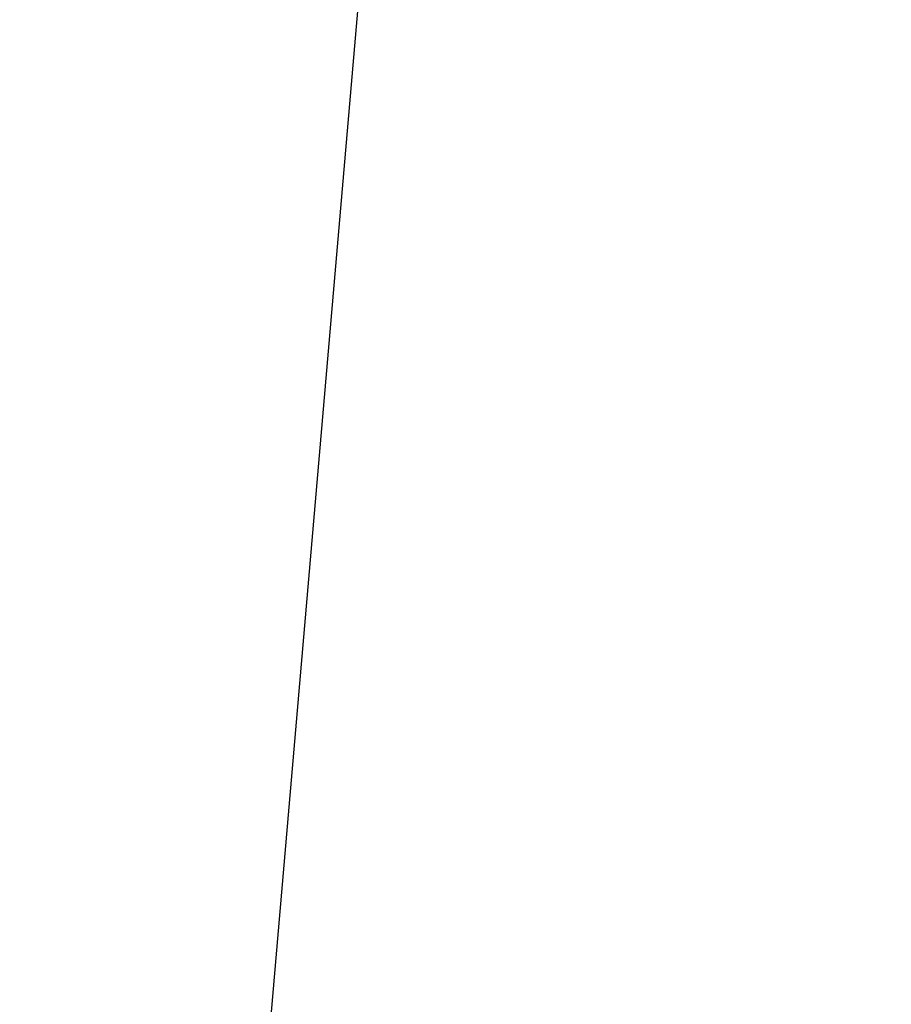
# Model space of a CAD drawing. Header units: millimetres. Extents: x 22 to 177, y -71 to 54.
# Tile 104 of 256: x 66.014 to 66.355, y -49.43 to -49.045. Entities that reach past the tile are written whole.
import ezdxf

# ---------------------------------------------------------------- set-up
doc = ezdxf.new("R2010")
doc.units = ezdxf.units.MM
doc.header["$LTSCALE"] = 25.4
doc.layers.get('0').update_dxf_attribs({"true_color": 0xff5454})

# ---------------------------------------------------------------- blocks, each defined once
blk = doc.blocks.new('PROFILE-IRIS-LED-20W-9004-9005-9006-9007.STL#2')
at = {"color": 18, "true_color": 0x000000}
mesh = blk.add_polyface(dxfattribs=at)
corners = [(66.15565, -45.1014, 21.74901), (66.24231, -48.57611, 26.01395), (66.66891, -49.32324, 24.9651), (65.72905, -44.35427, 22.79786)]
mesh.append_faces([[corners[k] for k in face] for face in [(0, 1, 2), (1, 0, 3)]], dxfattribs={"vtx0": -1, "color": 18})
mesh = blk.add_polyface(dxfattribs=at)
corners = [(66.32552, -46.96076, 10.67088), (65.59905, -51.08456, 14.63729), (65.92107, -51.64851, 13.84558), (66.00351, -46.3968, 11.46259)]
mesh.append_faces([[corners[k] for k in face] for face in [(0, 1, 2), (1, 0, 3)]], dxfattribs={"vtx0": -1, "color": 18})
at = {"color": 7, "true_color": 0xffffff}
mesh = blk.add_polyface(dxfattribs=at)
corners = [(68.14826, -49.25484, 45.37827), (66.87609, -48.88508, 41.10532), (68.99733, -50.74185, 43.29072), (66.02702, -47.39807, 43.19287)]
mesh.append_faces([[corners[k] for k in face] for face in [(0, 1, 2), (1, 0, 3)]], dxfattribs={"vtx0": -1, "color": 7})
at = {"color": 18, "true_color": 0x000000}
mesh = blk.add_polyface(dxfattribs=at)
corners = [(66.6772, -48.2642, 25.96865), (67.81331, -51.43267, 30.40148), (68.22999, -52.16242, 29.37702), (66.26052, -47.53445, 26.99311)]
mesh.append_faces([[corners[k] for k in face] for face in [(0, 1, 2), (1, 0, 3)]], dxfattribs={"vtx0": -1, "color": 18})
mesh = blk.add_polyface(dxfattribs=at)
corners = [(66.66891, -49.32324, 24.9651), (67.79128, -52.41292, 29.37702), (68.21788, -53.16005, 28.32817), (66.24231, -48.57611, 26.01395)]
mesh.append_faces([[corners[k] for k in face] for face in [(0, 1, 2), (1, 0, 3)]], dxfattribs={"vtx0": -1, "color": 18})
mesh = blk.add_polyface(dxfattribs=at)
corners = [(66.11247, -49.86066, 15.70566), (66.28523, -53.5792, 20.17688), (66.71124, -54.3253, 19.12947), (65.68646, -49.11456, 16.75307)]
mesh.append_faces([[corners[k] for k in face] for face in [(0, 1, 2), (1, 0, 3)]], dxfattribs={"vtx0": -1, "color": 18})

msp = doc.modelspace()

# ---------------------------------------------------------------- block references
at = {"color": 0}
msp.add_blockref('PROFILE-IRIS-LED-20W-9004-9005-9006-9007.STL#2', (0, 0), dxfattribs=at)

doc.saveas('drawing.dxf')
